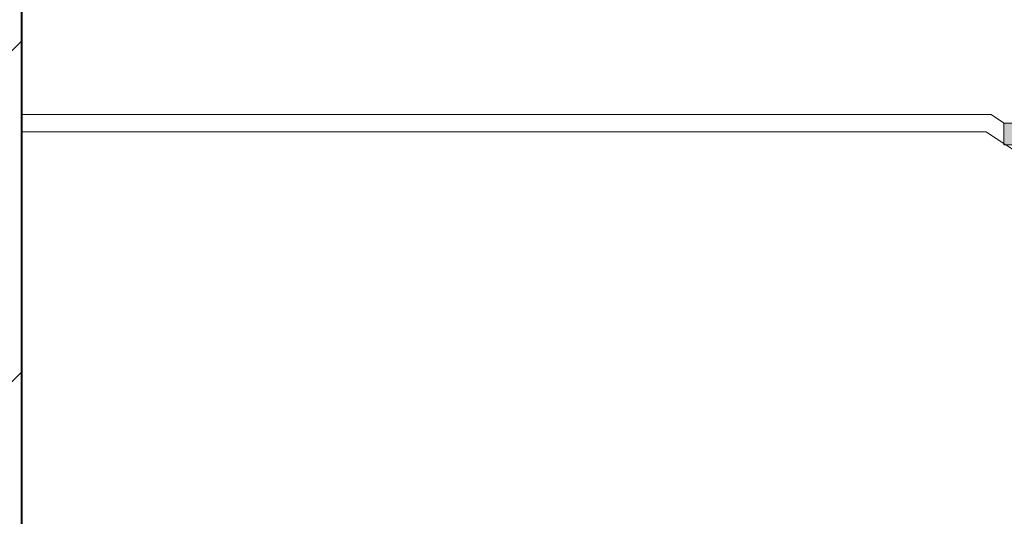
# Model space of a CAD drawing. Header units: millimetres. Extents: x 67877 to 166263, y -957 to 33454.
# Tile 47 of 98: x 79922 to 81058, y 11323 to 11895. Entities that reach past the tile are written whole.
import ezdxf

# ---------------------------------------------------------------- set-up
doc = ezdxf.new("R2010")
doc.units = ezdxf.units.MM
doc.linetypes.add('Wipeout_Contour', pattern=[1000, 0, -1000])
for name, color, linetype, lineweight in [('0_Nr_pióra__1', 7, 'Continuous', 13), ('0_Nr_pióra__103', 7, 'Continuous', 5), ('inw_schody zewnętrzne_Nr_pióra__1', 7, 'Continuous', 13), ('inw_schody zewnętrzne_Nr_pióra__27', 7, 'Continuous', 40)]:
    doc.layers.add(name, color=color, linetype=linetype, lineweight=lineweight)
doc.layers.add('inw_schody zewnętrzne', color=7, linetype='Continuous')

msp = doc.modelspace()

# ---------------------------------------------------------------- hatches: boundary and pattern name
at = {"layer": '0_Nr_pióra__1', "linetype": 'Continuous'}
msp.add_hatch(color=256, dxfattribs=at).paths.add_polyline_path([(81332.816, 11751.011), (81332.816, 11776.011), (81057.816, 11776.011), (81057.816, 11751.011)])

# ---------------------------------------------------------------- linework, layer by layer
at = {"layer": '0_Nr_pióra__103', "linetype": 'Continuous'}
for p, q in [((81058.352, 11776.011), (81043.611, 11785.65)), ((81057.816, 11776.011), (81057.816, 11751.011)), ((81332.816, 11776.011), (81057.816, 11776.011)), ((81317.816, 11582.705), (81037.806, 11765.789)), ((81332.816, 11751.011), (81057.816, 11751.011))]:
    msp.add_line(p, q, dxfattribs=at)

# ---------------------------------------------------------------- wipeouts: each hides what was drawn before it
at = {"linetype": 'Wipeout_Contour', "ltscale": 9206737.238847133}
msp.add_wipeout([(79924.544, 10926.011), (79924.544, 11946.011), (79699.793, 11946.011), (79293.148, 11946.011), (78748.957, 11946.011), (77975.263, 11946.011), (77866.301, 11946.011), (77866.301, 10926.011), (77975.263, 10926.011), (78748.957, 10926.011), (79293.148, 10926.011), (79699.793, 10926.011)], dxfattribs=at).dxf.layer = 'inw_schody zewnętrzne'

# ---------------------------------------------------------------- next in the draw order: hatches: boundary and pattern name
at = {"layer": 'inw_schody zewnętrzne_Nr_pióra__1', "linetype": 'Continuous'}
h = msp.add_hatch(dxfattribs=at)
h.set_pattern_fill('Bloczki_ceramiczne_0004', color=256, style=0, pattern_type=2)
h.set_pattern_definition([(45, (51469.33, 7089.58), (-190.9188, 190.9188), [])])
h.paths.add_polyline_path([(79924.544, 10926.011), (79924.544, 11946.011), (79699.793, 11946.011), (79293.148, 11946.011), (78748.957, 11946.011), (77975.263, 11946.011), (77866.301, 11946.011), (77866.301, 10926.011), (77975.263, 10926.011), (78748.957, 10926.011), (79293.148, 10926.011), (79699.793, 10926.011)])

# ---------------------------------------------------------------- next in the draw order: linework, layer by layer
at = {"layer": '0_Nr_pióra__103', "linetype": 'Continuous'}
for p, q in [((81043.847, 11786.011), (79924.544, 11786.011)), ((81037.951, 11766.011), (79924.544, 11766.011))]:
    msp.add_line(p, q, dxfattribs=at)
at = {"layer": 'inw_schody zewnętrzne_Nr_pióra__27', "linetype": 'Continuous'}
msp.add_line((79924.544, 11946.011), (79924.544, 10926.011), dxfattribs=at)

doc.saveas('drawing.dxf')
